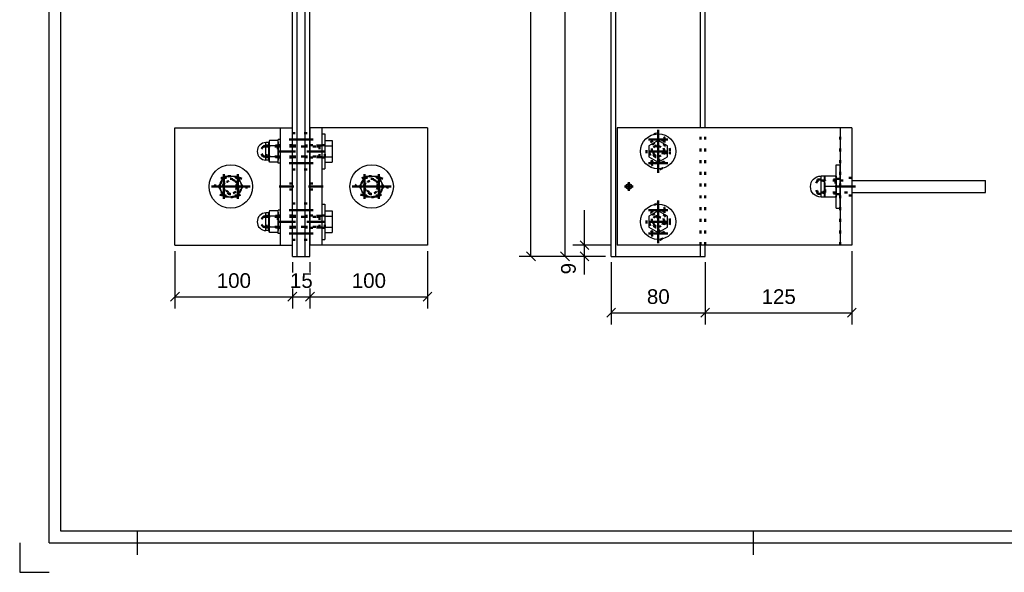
# Model space of a CAD drawing. Header units: millimetres. Extents: x -8 to 412, y -361 to -64.
# Tile 1 of 5: x -8 to 160, y -361 to -266. Entities that reach past the tile are written whole.
import ezdxf

# ---------------------------------------------------------------- set-up
doc = ezdxf.new("R2010")
doc.units = ezdxf.units.MM
doc.linetypes.add('DOT', pattern=[2, 0.5, -1.5])
doc.linetypes.add('STRICHPUNKT2', pattern=[18.5, 10, -4, 0.5, -4])
doc.layers.get('0').update_dxf_attribs({"linetype": 'CONTINUOUS'})
for name, color, linetype in [('DIM49', 4, 'CONTINUOUS'), ('LE_GREEN', 3, 'CONTINUOUS'), ('TXT_DIM49', 2, 'CONTINUOUS')]:
    doc.layers.add(name, color=color, linetype=linetype)
doc.layers.add('LE_ALL', color=7, linetype='CONTINUOUS', lineweight=50)
doc.styles.add('ARIAL', font='arial.ttf')

# ---------------------------------------------------------------- blocks, each defined once
blk = doc.blocks.new('DINA3_00002', base_point=(405.05, -353.59))
for p, q in [((-0.95, -353.59), (-0.95, -70.59)), ((405.05, -353.59), (-0.95, -353.59)), ((12.05, -353.59), (12.05, -357.59)), ((117.05, -357.59), (117.05, -353.59)), ((-2.95, -355.59), (407.05, -355.59))]:
    blk.add_line(p, q)
for points in [[(-2.95, -355.59), (-2.95, -68.59), (407.05, -68.59)], [(-7.95, -355.59), (-7.95, -360.59), (-2.95, -360.59)]]:
    blk.add_lwpolyline(points)
blk = doc.blocks.new('_ZBL0008_00001')
blk.add_blockref('DINA3_00002', (405.05, -353.59))
blk = doc.blocks.new('BALUSTER PROFIEL 80X15 R4_00194', base_point=(39.3, -209.15))
for p, q in [((38.5, -207.69), (38.5, -189.15)), ((41.5, -189.15), (38.5, -189.15)), ((41.5, -189.15), (41.5, -207.69)), ((38.5, -306.75), (38.5, -207.69)), ((41.5, -306.75), (41.5, -207.69)), ((39.3, -306.75), (39.3, -209.15)), ((40.7, -306.75), (40.7, -209.15)), ((38.5, -306.75), (39.3, -306.75)), ((39.3, -306.75), (40.7, -306.75)), ((40.7, -306.75), (41.5, -306.75))]:
    blk.add_line(p, q)
blk.add_lwpolyline([(40.7, -209.15), (39.3, -209.15)])
for centre, start_param, end_param in [((39.3, -207.69), 4.712389, 6.283185), ((40.7, -207.69), 0, 1.570796)]:
    blk.add_ellipse(centre, major_axis=(0, -1.45), ratio=0.55, start_param=start_param, end_param=end_param)
at = {"layer": 'LE_ALL', "color": 3, "linetype": 'DOT'}
for p, q in [((39.3, -209.15), (39.3, -189.15)), ((39.4, -189.15), (39.4, -193.15)), ((40.6, -189.15), (40.6, -193.15)), ((40.7, -209.15), (40.7, -189.15)), ((39.4, -193.15), (40.6, -193.15)), ((40.5, -194.17), (39.5, -194.17)), ((40.5, -194.17), (40, -194.46)), ((40.5, -193.15), (40.5, -194.17)), ((41.5, -224.75), (38.5, -224.75)), ((41.5, -229.55), (38.5, -229.55)), ((38.5, -285.75), (41.5, -285.75)), ((38.5, -286.85), (41.5, -286.85)), ((38.5, -290.85), (41.5, -290.85)), ((38.5, -291.95), (41.5, -291.95)), ((38.5, -297.75), (41.5, -297.75)), ((38.5, -298.85), (41.5, -298.85)), ((38.5, -302.85), (41.5, -302.85)), ((38.5, -303.95), (41.5, -303.95))]:
    blk.add_line(p, q, dxfattribs=at)
for points in [[(39.5, -193.15), (39.5, -194.17), (40, -194.46)], [(39.84, -226.57), (40, -226.55), (40.2, -226.58), (40.37, -226.68), (40.51, -226.83), (40.59, -227.02), (40.6, -227.15), (40.57, -227.34), (40.47, -227.52), (40.32, -227.66), (40.13, -227.73), (40, -227.75), (39.8, -227.71), (39.63, -227.62), (39.49, -227.46), (39.42, -227.3)]]:
    blk.add_lwpolyline(points, dxfattribs=at)
blk = doc.blocks.new('_00196', base_point=(42.1, -227.15))
at = {"layer": 'LE_ALL', "color": 1, "linetype": 'STRICHPUNKT2'}
for p, q in [((40, -188.85), (40, -194.81)), ((40, -188.85), (40, -194.81)), ((40, -227.15), (40, -226.25)), ((42.1, -227.15), (37.9, -227.15)), ((40, -227.15), (39.1, -227.15)), ((40, -227.15), (40, -228.05)), ((40, -227.15), (40.9, -227.15)), ((42.05, -286.85), (37.95, -286.85)), ((42.05, -290.85), (37.95, -290.85)), ((42.05, -298.85), (37.95, -298.85)), ((42.05, -302.85), (37.95, -302.85))]:
    blk.add_line(p, q, dxfattribs=at)
blk = doc.blocks.new('_00195')
blk.add_blockref('_00196', (42.1, -227.15))
blk = doc.blocks.new('BALUSTER PROFIEL 80X15 R4_00193')
for name, p in [('_00195', (0, 0)), ('BALUSTER PROFIEL 80X15 R4_00194', (39.3, -209.15))]:
    blk.add_blockref(name, p)
blk = doc.blocks.new('_D4', base_point=(25.62, -312.12))
at = {"layer": 'DIM49', "color": 1}
for p, q in [((18.5, -305.85), (18.5, -315.62)), ((38.5, -307.75), (38.5, -309.52)), ((19.25, -312.87), (17.75, -314.37)), ((18.5, -313.62), (38.5, -313.62)), ((37.75, -314.37), (39.25, -312.87)), ((38.5, -312.22), (38.5, -315.62))]:
    blk.add_line(p, q, dxfattribs=at)
at = {"layer": 'TXT_DIM49', "style": 'ARIAL'}
blk.add_text('100', height=2.5, dxfattribs=at).set_placement((25.62, -312.12))
blk = doc.blocks.new('_D5', base_point=(38.08, -312.12))
at = {"layer": 'DIM49', "color": 1}
for p, q in [((38.5, -307.75), (38.5, -309.52)), ((41.5, -307.75), (41.5, -309.52)), ((39.25, -312.87), (37.75, -314.37)), ((38.5, -312.22), (38.5, -315.62)), ((38.5, -313.62), (41.5, -313.62)), ((40.75, -314.37), (42.25, -312.87)), ((41.5, -312.22), (41.5, -315.62))]:
    blk.add_line(p, q, dxfattribs=at)
at = {"layer": 'TXT_DIM49', "style": 'ARIAL'}
blk.add_text('15', height=2.5, dxfattribs=at).set_placement((38.08, -312.12))
blk = doc.blocks.new('_D6', base_point=(48.62, -312.12))
at = {"layer": 'DIM49', "color": 1}
for p, q in [((61.5, -305.85), (61.5, -315.62)), ((41.5, -307.75), (41.5, -309.52)), ((42.25, -312.87), (40.75, -314.37)), ((41.5, -312.22), (41.5, -315.62)), ((41.5, -313.62), (61.5, -313.62)), ((60.75, -314.37), (62.25, -312.87))]:
    blk.add_line(p, q, dxfattribs=at)
at = {"layer": 'TXT_DIM49', "style": 'ARIAL'}
blk.add_text('100', height=2.5, dxfattribs=at).set_placement((48.62, -312.12))
blk = doc.blocks.new('Hoeklijn 200x100x10_00202', base_point=(38.5, -294.35))
for p, q in [((36.5, -284.85), (38.5, -284.85)), ((36.5, -304.85), (36.5, -284.85)), ((38.5, -304.85), (38.5, -284.85)), ((18.5, -304.85), (36.5, -304.85)), ((36.5, -304.85), (38.5, -304.85))]:
    blk.add_line(p, q)
blk.add_lwpolyline([(18.5, -304.85), (18.5, -284.85), (36.5, -284.85)])
at = {"layer": 'LE_ALL', "color": 3, "linetype": 'DOT'}
for p, q in [((38.5, -287.8), (36.5, -287.8)), ((38.5, -289.9), (36.5, -289.9)), ((26.8, -293.35), (29.2, -293.35)), ((38.5, -294.35), (36.5, -294.35)), ((29.2, -296.35), (26.8, -296.35)), ((38.5, -295.35), (36.5, -295.35)), ((38.5, -299.8), (36.5, -299.8)), ((38.5, -301.9), (36.5, -301.9))]:
    blk.add_line(p, q, dxfattribs=at)
for centre, start, end in [((26.8, -294.85), 90, -90), ((29.2, -294.85), -90, 90)]:
    blk.add_arc(centre, 1.5, start, end, dxfattribs=at)
for name, p in [('_D4', (25.62, -312.12)), ('_D6', (48.62, -312.12)), ('_D5', (38.08, -312.12))]:
    blk.add_blockref(name, p)
blk = doc.blocks.new('_00204', base_point=(31.3, -294.85))
at = {"layer": 'LE_ALL', "color": 1, "linetype": 'STRICHPUNKT2'}
for p, q in [((39.02, -288.85), (35.97, -288.85)), ((26.8, -296.95), (26.8, -292.75)), ((26.8, -296.95), (26.8, -292.75)), ((29.2, -296.95), (29.2, -292.75)), ((29.2, -296.95), (29.2, -292.75)), ((31.3, -294.85), (24.7, -294.85)), ((31.3, -294.85), (24.7, -294.85)), ((38.75, -294.85), (36.25, -294.85)), ((39.02, -300.85), (35.97, -300.85))]:
    blk.add_line(p, q, dxfattribs=at)
blk = doc.blocks.new('_00203')
blk.add_blockref('_00204', (31.3, -294.85))
blk = doc.blocks.new('Hoeklijn 200x100x10_00201')
for name, p in [('Hoeklijn 200x100x10_00202', (38.5, -294.35)), ('_00203', (0, 0))]:
    blk.add_blockref(name, p)
blk = doc.blocks.new('Hoeklijn 200x100x10_00206', base_point=(41.5, -295.35))
for p, q in [((41.5, -284.85), (41.5, -304.85)), ((43.5, -284.85), (41.5, -284.85)), ((43.5, -284.85), (43.5, -304.85)), ((61.5, -284.85), (43.5, -284.85)), ((43.5, -304.85), (41.5, -304.85))]:
    blk.add_line(p, q)
blk.add_lwpolyline([(61.5, -284.85), (61.5, -304.85), (43.5, -304.85)])
at = {"layer": 'LE_ALL', "color": 3, "linetype": 'DOT'}
for p, q in [((41.5, -287.8), (43.5, -287.8)), ((41.5, -289.9), (43.5, -289.9)), ((50.8, -293.35), (53.2, -293.35)), ((41.5, -294.35), (43.5, -294.35)), ((41.5, -295.35), (43.5, -295.35)), ((53.2, -296.35), (50.8, -296.35)), ((41.5, -299.8), (43.5, -299.8)), ((41.5, -301.9), (43.5, -301.9))]:
    blk.add_line(p, q, dxfattribs=at)
for centre, start, end in [((50.8, -294.85), 90, -90), ((53.2, -294.85), -90, 90)]:
    blk.add_arc(centre, 1.5, start, end, dxfattribs=at)
blk = doc.blocks.new('_00208', base_point=(48.7, -294.85))
at = {"layer": 'LE_ALL', "color": 1, "linetype": 'STRICHPUNKT2'}
for p, q in [((40.97, -288.85), (44.02, -288.85)), ((50.8, -292.75), (50.8, -296.95)), ((50.8, -292.75), (50.8, -296.95)), ((53.2, -292.75), (53.2, -296.95)), ((53.2, -292.75), (53.2, -296.95)), ((41.25, -294.85), (43.75, -294.85)), ((48.7, -294.85), (55.3, -294.85)), ((48.7, -294.85), (55.3, -294.85)), ((40.97, -300.85), (44.02, -300.85))]:
    blk.add_line(p, q, dxfattribs=at)
blk = doc.blocks.new('_00207')
blk.add_blockref('_00208', (48.7, -294.85))
blk = doc.blocks.new('Hoeklijn 200x100x10_00205')
for name, p in [('Hoeklijn 200x100x10_00206', (41.5, -295.35)), ('_00207', (0, 0))]:
    blk.add_blockref(name, p)
blk = doc.blocks.new('Carrosseriering (ISO 7093)-M10_00218', base_point=(44, -287.8))
for p, q in [((43.5, -285.85), (44, -285.85)), ((43.5, -291.85), (44, -291.85))]:
    blk.add_line(p, q)
at = {"layer": 'LE_ALL', "color": 3, "linetype": 'DOT'}
for p, q in [((44, -287.8), (43.5, -287.8)), ((44, -289.9), (43.5, -289.9))]:
    blk.add_line(p, q, dxfattribs=at)
at = {"layer": 'LE_GREEN'}
for p, q in [((43.5, -285.85), (43.5, -291.85)), ((44, -285.85), (44, -291.85))]:
    blk.add_line(p, q, dxfattribs=at)
blk = doc.blocks.new('Carrosseriering (ISO 7093)-M10_00217')
blk.add_blockref('Carrosseriering (ISO 7093)-M10_00218', (44, -287.8))
blk = doc.blocks.new('Sluitring (DIN 125)-M10_00220', base_point=(36.1, -289.9))
for p, q in [((36.5, -286.85), (36.1, -286.85)), ((36.5, -290.85), (36.1, -290.85))]:
    blk.add_line(p, q)
at = {"layer": 'LE_ALL', "color": 3, "linetype": 'DOT'}
for p, q in [((36.1, -287.8), (36.5, -287.8)), ((36.1, -289.9), (36.5, -289.9))]:
    blk.add_line(p, q, dxfattribs=at)
at = {"layer": 'LE_GREEN'}
for p, q in [((36.1, -290.85), (36.1, -286.85)), ((36.5, -290.85), (36.5, -286.85))]:
    blk.add_line(p, q, dxfattribs=at)
blk = doc.blocks.new('Sluitring (DIN 125)-M10_00219')
blk.add_blockref('Sluitring (DIN 125)-M10_00220', (36.1, -289.9))
blk = doc.blocks.new('Hoge dopmoer (DIN 1587)-M10_00222', base_point=(34.1, -289.85))
for p, q in [((34.5, -287.35), (34, -287.35)), ((34.59, -287), (34.5, -287.35)), ((34.5, -290.35), (34.5, -287.35)), ((36.01, -287), (34.59, -287)), ((36.01, -290.69), (34.59, -290.69)), ((36.01, -290.69), (36.1, -290.35))]:
    blk.add_line(p, q)
for points in [[(34.59, -290.69), (34.5, -290.35), (34, -290.35), (34, -287.35)], [(34.59, -287), (34.54, -287.24), (34.53, -287.46), (34.54, -287.68), (34.59, -287.92)], [(34.59, -287.92), (34.54, -288.4), (34.53, -288.85), (34.54, -289.29), (34.59, -289.77)], [(36.01, -289.77), (36.06, -289.29), (36.07, -288.85), (36.06, -288.4), (36.01, -287.92), (34.59, -287.92)], [(36.01, -287.92), (36.06, -287.68), (36.07, -287.46), (36.06, -287.24), (36.01, -287)], [(36.01, -287), (36.1, -287.35), (36.1, -290.35)], [(34.59, -289.77), (34.54, -290.01), (34.53, -290.23), (34.54, -290.45), (34.59, -290.69)], [(36.01, -290.69), (36.06, -290.45), (36.07, -290.23), (36.06, -290.01), (36.01, -289.77), (34.59, -289.77)]]:
    blk.add_lwpolyline(points)
blk.add_arc((34, -288.85), 1.5, 90, -90)
at = {"layer": 'LE_ALL', "color": 3, "linetype": 'DOT'}
for p, q in [((34.1, -289.85), (34.1, -287.85)), ((36.1, -287.85), (34.1, -287.85)), ((33.5, -289.7), (32.9, -288.85)), ((34.1, -289.85), (33.5, -289.7)), ((36.1, -289.85), (34.1, -289.85))]:
    blk.add_line(p, q, dxfattribs=at)
blk.add_lwpolyline([(34.1, -287.85), (33.5, -288), (32.9, -288.85)], dxfattribs=at)
blk = doc.blocks.new('GEWINDE_00224', base_point=(36.1, -287.85))
at = {"layer": 'LE_ALL', "color": 3, "linetype": 'DOT'}
for p, q in [((34.1, -287.85), (33.5, -288)), ((36.01, -288), (33.5, -288)), ((34.1, -289.85), (34.1, -287.85)), ((36.1, -287.85), (34.1, -287.85)), ((36.1, -287.85), (36.01, -288)), ((36.01, -288), (36.01, -289.7))]:
    blk.add_line(p, q, dxfattribs=at)
for points in [[(36.1, -289.85), (36.01, -289.7), (33.5, -289.7)], [(36.1, -289.85), (34.1, -289.85), (33.5, -289.7)]]:
    blk.add_lwpolyline(points, dxfattribs=at)
blk = doc.blocks.new('GEWINDE_00223')
blk.add_blockref('GEWINDE_00224', (36.1, -287.85))
blk = doc.blocks.new('Hoge dopmoer (DIN 1587)-M10_00221')
for name, p in [('Hoge dopmoer (DIN 1587)-M10_00222', (34.1, -289.85)), ('GEWINDE_00223', (0, 0))]:
    blk.add_blockref(name, p)
blk = doc.blocks.new('Zeskant tapbout-M10x50 (DIN 933)_00226', base_point=(43.1, -288))
for p, q in [((44, -287), (45.28, -287)), ((44, -287.92), (45.28, -287.92)), ((45.28, -287), (45.28, -287.92)), ((44, -289.77), (44, -290.69)), ((44, -290.69), (45.28, -290.69))]:
    blk.add_line(p, q)
for points in [[(44, -287), (44, -287.92), (44, -289.77), (45.28, -289.77)], [(45.28, -287.92), (45.28, -289.77), (45.28, -290.69)]]:
    blk.add_lwpolyline(points)
at = {"layer": 'LE_ALL', "color": 3, "linetype": 'DOT'}
for p, q in [((34, -288), (43.1, -288)), ((43.1, -288), (43.1, -289.7)), ((44, -289.85), (44, -287.85)), ((34, -289.7), (43.1, -289.7)), ((43.1, -289.85), (44, -289.85))]:
    blk.add_line(p, q, dxfattribs=at)
blk.add_lwpolyline([(43.1, -289.85), (43.1, -287.85), (44, -287.85)], dxfattribs=at)
blk = doc.blocks.new('GEWINDE_00228', base_point=(36.5, -288))
at = {"layer": 'LE_ALL', "color": 3, "linetype": 'DOT'}
for p, q in [((36.5, -287.85), (34, -287.85)), ((36.5, -288), (34, -288)), ((43.1, -287.85), (43.1, -289.85)), ((36.5, -289.7), (34, -289.7)), ((36.5, -289.85), (34, -289.85))]:
    blk.add_line(p, q, dxfattribs=at)
for points in [[(43.1, -287.85), (38.5, -287.85), (36.5, -287.85)], [(43.1, -288), (38.5, -288), (36.5, -288)], [(43.1, -289.7), (38.5, -289.7), (36.5, -289.7)], [(43.1, -289.85), (38.5, -289.85), (36.5, -289.85)]]:
    blk.add_lwpolyline(points, dxfattribs=at)
blk = doc.blocks.new('GEWINDE_00227')
blk.add_blockref('GEWINDE_00228', (36.5, -288))
blk = doc.blocks.new('Zeskant tapbout-M10x50 (DIN 933)_00225')
for name, p in [('Zeskant tapbout-M10x50 (DIN 933)_00226', (43.1, -288)), ('GEWINDE_00227', (0, 0))]:
    blk.add_blockref(name, p)
blk = doc.blocks.new('Montage hoeklijn aan baluster_00216')
for name in ['Carrosseriering (ISO 7093)-M10_00217', 'Hoge dopmoer (DIN 1587)-M10_00221', 'Zeskant tapbout-M10x50 (DIN 933)_00225', 'Sluitring (DIN 125)-M10_00219']:
    blk.add_blockref(name, (0, 0))
blk = doc.blocks.new('Carrosseriering (ISO 7093)-M10_00231', base_point=(44, -299.8))
for p, q in [((43.5, -297.85), (44, -297.85)), ((43.5, -303.85), (44, -303.85))]:
    blk.add_line(p, q)
at = {"layer": 'LE_ALL', "color": 3, "linetype": 'DOT'}
for p, q in [((44, -299.8), (43.5, -299.8)), ((44, -301.9), (43.5, -301.9))]:
    blk.add_line(p, q, dxfattribs=at)
at = {"layer": 'LE_GREEN'}
for p, q in [((43.5, -297.85), (43.5, -303.85)), ((44, -297.85), (44, -303.85))]:
    blk.add_line(p, q, dxfattribs=at)
blk = doc.blocks.new('Carrosseriering (ISO 7093)-M10_00230')
blk.add_blockref('Carrosseriering (ISO 7093)-M10_00231', (44, -299.8))
blk = doc.blocks.new('Sluitring (DIN 125)-M10_00233', base_point=(36.1, -301.9))
for p, q in [((36.5, -298.85), (36.1, -298.85)), ((36.5, -302.85), (36.1, -302.85))]:
    blk.add_line(p, q)
at = {"layer": 'LE_ALL', "color": 3, "linetype": 'DOT'}
for p, q in [((36.1, -299.8), (36.5, -299.8)), ((36.1, -301.9), (36.5, -301.9))]:
    blk.add_line(p, q, dxfattribs=at)
at = {"layer": 'LE_GREEN'}
for p, q in [((36.1, -302.85), (36.1, -298.85)), ((36.5, -302.85), (36.5, -298.85))]:
    blk.add_line(p, q, dxfattribs=at)
blk = doc.blocks.new('Sluitring (DIN 125)-M10_00232')
blk.add_blockref('Sluitring (DIN 125)-M10_00233', (36.1, -301.9))
blk = doc.blocks.new('Hoge dopmoer (DIN 1587)-M10_00235', base_point=(34.1, -301.85))
for p, q in [((34.5, -299.35), (34, -299.35)), ((34.59, -299), (34.5, -299.35)), ((34.5, -302.35), (34.5, -299.35)), ((36.01, -299), (34.59, -299)), ((36.01, -302.69), (34.59, -302.69)), ((36.01, -302.69), (36.1, -302.35))]:
    blk.add_line(p, q)
for points in [[(34.59, -302.69), (34.5, -302.35), (34, -302.35), (34, -299.35)], [(34.59, -299), (34.54, -299.24), (34.53, -299.46), (34.54, -299.68), (34.59, -299.92)], [(34.59, -299.92), (34.54, -300.4), (34.53, -300.85), (34.54, -301.29), (34.59, -301.77)], [(36.01, -301.77), (36.06, -301.29), (36.07, -300.85), (36.06, -300.4), (36.01, -299.92), (34.59, -299.92)], [(36.01, -299.92), (36.06, -299.68), (36.07, -299.46), (36.06, -299.24), (36.01, -299)], [(36.01, -299), (36.1, -299.35), (36.1, -302.35)], [(34.59, -301.77), (34.54, -302.01), (34.53, -302.23), (34.54, -302.45), (34.59, -302.69)], [(36.01, -302.69), (36.06, -302.45), (36.07, -302.23), (36.06, -302.01), (36.01, -301.77), (34.59, -301.77)]]:
    blk.add_lwpolyline(points)
blk.add_arc((34, -300.85), 1.5, 90, -90)
at = {"layer": 'LE_ALL', "color": 3, "linetype": 'DOT'}
for p, q in [((34.1, -301.85), (34.1, -299.85)), ((36.1, -299.85), (34.1, -299.85)), ((33.5, -301.7), (32.9, -300.85)), ((34.1, -301.85), (33.5, -301.7)), ((36.1, -301.85), (34.1, -301.85))]:
    blk.add_line(p, q, dxfattribs=at)
blk.add_lwpolyline([(34.1, -299.85), (33.5, -300), (32.9, -300.85)], dxfattribs=at)
blk = doc.blocks.new('GEWINDE_00237', base_point=(36.1, -299.85))
at = {"layer": 'LE_ALL', "color": 3, "linetype": 'DOT'}
for p, q in [((34.1, -299.85), (33.5, -300)), ((36.01, -300), (33.5, -300)), ((34.1, -301.85), (34.1, -299.85)), ((36.1, -299.85), (34.1, -299.85)), ((36.1, -299.85), (36.01, -300)), ((36.01, -300), (36.01, -301.7))]:
    blk.add_line(p, q, dxfattribs=at)
for points in [[(36.1, -301.85), (36.01, -301.7), (33.5, -301.7)], [(36.1, -301.85), (34.1, -301.85), (33.5, -301.7)]]:
    blk.add_lwpolyline(points, dxfattribs=at)
blk = doc.blocks.new('GEWINDE_00236')
blk.add_blockref('GEWINDE_00237', (36.1, -299.85))
blk = doc.blocks.new('Hoge dopmoer (DIN 1587)-M10_00234')
for name, p in [('Hoge dopmoer (DIN 1587)-M10_00235', (34.1, -301.85)), ('GEWINDE_00236', (0, 0))]:
    blk.add_blockref(name, p)
blk = doc.blocks.new('Zeskant tapbout-M10x50 (DIN 933)_00239', base_point=(43.1, -300))
for p, q in [((44, -299), (45.28, -299)), ((44, -299.92), (45.28, -299.92)), ((45.28, -299), (45.28, -299.92)), ((44, -301.77), (44, -302.69)), ((44, -302.69), (45.28, -302.69))]:
    blk.add_line(p, q)
for points in [[(44, -299), (44, -299.92), (44, -301.77), (45.28, -301.77)], [(45.28, -299.92), (45.28, -301.77), (45.28, -302.69)]]:
    blk.add_lwpolyline(points)
at = {"layer": 'LE_ALL', "color": 3, "linetype": 'DOT'}
for p, q in [((34, -300), (43.1, -300)), ((43.1, -300), (43.1, -301.7)), ((44, -301.85), (44, -299.85)), ((34, -301.7), (43.1, -301.7)), ((43.1, -301.85), (44, -301.85))]:
    blk.add_line(p, q, dxfattribs=at)
blk.add_lwpolyline([(43.1, -301.85), (43.1, -299.85), (44, -299.85)], dxfattribs=at)
blk = doc.blocks.new('GEWINDE_00241', base_point=(36.5, -300))
at = {"layer": 'LE_ALL', "color": 3, "linetype": 'DOT'}
for p, q in [((36.5, -299.85), (34, -299.85)), ((36.5, -300), (34, -300)), ((43.1, -299.85), (43.1, -301.85)), ((36.5, -301.7), (34, -301.7)), ((36.5, -301.85), (34, -301.85))]:
    blk.add_line(p, q, dxfattribs=at)
for points in [[(43.1, -299.85), (38.5, -299.85), (36.5, -299.85)], [(43.1, -300), (38.5, -300), (36.5, -300)], [(43.1, -301.7), (38.5, -301.7), (36.5, -301.7)], [(43.1, -301.85), (38.5, -301.85), (36.5, -301.85)]]:
    blk.add_lwpolyline(points, dxfattribs=at)
blk = doc.blocks.new('GEWINDE_00240')
blk.add_blockref('GEWINDE_00241', (36.5, -300))
blk = doc.blocks.new('Zeskant tapbout-M10x50 (DIN 933)_00238')
for name, p in [('Zeskant tapbout-M10x50 (DIN 933)_00239', (43.1, -300)), ('GEWINDE_00240', (0, 0))]:
    blk.add_blockref(name, p)
blk = doc.blocks.new('Montage hoeklijn aan baluster_00229')
for name in ['Carrosseriering (ISO 7093)-M10_00230', 'Hoge dopmoer (DIN 1587)-M10_00234', 'Zeskant tapbout-M10x50 (DIN 933)_00238', 'Sluitring (DIN 125)-M10_00232']:
    blk.add_blockref(name, (0, 0))
blk = doc.blocks.new('Carrosseriering M12 (ISO 7093 _ DIN 9021)_00244', base_point=(50.7, -294.85))
blk.add_circle((52, -294.85), 3.7)
at = {"layer": 'LE_ALL', "color": 3, "linetype": 'DOT'}
blk.add_circle((52, -294.85), 1.3, dxfattribs=at)
blk = doc.blocks.new('Carrosseriering M12 (ISO 7093 _ DIN 9021)_00243')
blk.add_blockref('Carrosseriering M12 (ISO 7093 _ DIN 9021)_00244', (50.7, -294.85))
blk = doc.blocks.new('Hoge dopmoer (DIN 1587)-M12_00246', base_point=(50.44, -295.75))
for points in [[(50.44, -293.95), (50.96, -293.05), (52, -293.05)], [(52, -293.05), (53.04, -293.05), (53.56, -293.95)], [(50.44, -295.75), (49.92, -294.85), (50.44, -293.95)], [(53.56, -293.95), (54.08, -294.85), (53.56, -295.75)], [(52, -296.65), (50.96, -296.65), (50.44, -295.75)], [(53.56, -295.75), (53.04, -296.65), (52, -296.65)]]:
    blk.add_lwpolyline(points)
blk.add_circle((52, -294.85), 1.8)
at = {"layer": 'LE_ALL', "color": 3, "linetype": 'DOT'}
blk.add_lwpolyline([(50.44, -295.75, -0.267949), (50.44, -293.95, -0.267949), (52, -293.05, -0.267949), (53.56, -293.95, -0.267949), (53.56, -295.75, -0.267949), (52, -296.65, -0.267949)], format="xyb", close=True, dxfattribs=at)
for radius in [1.21, 1.02]:
    blk.add_circle((52, -294.85), radius, dxfattribs=at)
blk.add_arc((52, -294.85), 1.2, -164.9299, 105.0701, dxfattribs=at)
blk = doc.blocks.new('GEWINDE_00248', base_point=(51.69, -293.69))
at = {"layer": 'LE_ALL', "color": 3, "linetype": 'DOT'}
blk.add_arc((52, -294.85), 1.2, -164.9299, 105.0701, dxfattribs=at)
blk = doc.blocks.new('GEWINDE_00247')
blk.add_blockref('GEWINDE_00248', (51.69, -293.69))
blk = doc.blocks.new('Hoge dopmoer (DIN 1587)-M12_00245')
for name, p in [('Hoge dopmoer (DIN 1587)-M12_00246', (50.44, -295.75)), ('GEWINDE_00247', (0, 0))]:
    blk.add_blockref(name, p)
blk = doc.blocks.new('Montage baluster_00242')
for name in ['Carrosseriering M12 (ISO 7093 _ DIN 9021)_00243', 'Hoge dopmoer (DIN 1587)-M12_00245']:
    blk.add_blockref(name, (0, 0))
blk = doc.blocks.new('Carrosseriering M12 (ISO 7093 _ DIN 9021)_00251', base_point=(26.7, -294.85))
blk.add_circle((28, -294.85), 3.7)
at = {"layer": 'LE_ALL', "color": 3, "linetype": 'DOT'}
blk.add_circle((28, -294.85), 1.3, dxfattribs=at)
blk = doc.blocks.new('Carrosseriering M12 (ISO 7093 _ DIN 9021)_00250')
blk.add_blockref('Carrosseriering M12 (ISO 7093 _ DIN 9021)_00251', (26.7, -294.85))
blk = doc.blocks.new('Hoge dopmoer (DIN 1587)-M12_00253', base_point=(26.44, -295.75))
for points in [[(26.44, -293.95), (26.96, -293.05), (28, -293.05)], [(28, -293.05), (29.04, -293.05), (29.56, -293.95)], [(26.44, -295.75), (25.92, -294.85), (26.44, -293.95)], [(29.56, -293.95), (30.08, -294.85), (29.56, -295.75)], [(28, -296.65), (26.96, -296.65), (26.44, -295.75)], [(29.56, -295.75), (29.04, -296.65), (28, -296.65)]]:
    blk.add_lwpolyline(points)
blk.add_circle((28, -294.85), 1.8)
at = {"layer": 'LE_ALL', "color": 3, "linetype": 'DOT'}
blk.add_lwpolyline([(26.44, -295.75, -0.267949), (26.44, -293.95, -0.267949), (28, -293.05, -0.267949), (29.56, -293.95, -0.267949), (29.56, -295.75, -0.267949), (28, -296.65, -0.267949)], format="xyb", close=True, dxfattribs=at)
for radius in [1.21, 1.02]:
    blk.add_circle((28, -294.85), radius, dxfattribs=at)
blk.add_arc((28, -294.85), 1.2, -164.9299, 105.0701, dxfattribs=at)
blk = doc.blocks.new('GEWINDE_00255', base_point=(27.69, -293.69))
at = {"layer": 'LE_ALL', "color": 3, "linetype": 'DOT'}
blk.add_arc((28, -294.85), 1.2, -164.9299, 105.0701, dxfattribs=at)
blk = doc.blocks.new('GEWINDE_00254')
blk.add_blockref('GEWINDE_00255', (27.69, -293.69))
blk = doc.blocks.new('Hoge dopmoer (DIN 1587)-M12_00252')
for name, p in [('Hoge dopmoer (DIN 1587)-M12_00253', (26.44, -295.75)), ('GEWINDE_00254', (0, 0))]:
    blk.add_blockref(name, p)
blk = doc.blocks.new('Montage baluster_00249')
for name in ['Carrosseriering M12 (ISO 7093 _ DIN 9021)_00250', 'Hoge dopmoer (DIN 1587)-M12_00252']:
    blk.add_blockref(name, (0, 0))
blk = doc.blocks.new('Montage_00215')
for name in ['Montage hoeklijn aan baluster_00216', 'Montage baluster_00249', 'Montage baluster_00242', 'Montage hoeklijn aan baluster_00229']:
    blk.add_blockref(name, (0, 0))
blk = doc.blocks.new('Tussen baluster_00192')
for name in ['Montage_00215', 'BALUSTER PROFIEL 80X15 R4_00193', 'Hoeklijn 200x100x10_00201', 'Hoeklijn 200x100x10_00205']:
    blk.add_blockref(name, (0, 0))
blk = doc.blocks.new('_A3D0028_00191')
blk.add_blockref('Tussen baluster_00192', (0, 0))
blk = doc.blocks.new('_ANS0028_00190')
blk.add_blockref('_A3D0028_00191', (0, 0))
blk = doc.blocks.new('_D8', base_point=(77.64, -250.33))
at = {"layer": 'DIM49', "color": 1}
for p, q in [((79.89, -188.9), (78.39, -187.4)), ((102.81, -188.15), (77.14, -188.15)), ((79.14, -306.75), (79.14, -188.15)), ((91.81, -306.75), (77.14, -306.75)), ((78.39, -306), (79.89, -307.5))]:
    blk.add_line(p, q, dxfattribs=at)
at = {"layer": 'TXT_DIM49', "style": 'ARIAL'}
blk.add_text('593', height=2.5, rotation=90.0002, dxfattribs=at).set_placement((77.64, -250.33))
blk = doc.blocks.new('_D9', base_point=(83.44, -250.83))
at = {"layer": 'DIM49', "color": 1}
for p, q in [((102.81, -189.15), (82.94, -189.15)), ((85.69, -189.9), (84.19, -188.4)), ((84.94, -306.75), (84.94, -189.15)), ((91.81, -306.75), (82.94, -306.75)), ((84.19, -306), (85.69, -307.5))]:
    blk.add_line(p, q, dxfattribs=at)
at = {"layer": 'TXT_DIM49', "style": 'ARIAL'}
blk.add_text('588', height=2.5, rotation=90.0002, dxfattribs=at).set_placement((83.44, -250.83))
blk = doc.blocks.new('_D10', base_point=(98.89, -314.85))
at = {"layer": 'DIM49', "color": 1}
for p, q in [((92.81, -307.75), (92.81, -318.35)), ((108.81, -307.75), (108.81, -318.35)), ((93.56, -315.6), (92.06, -317.1)), ((92.81, -316.35), (108.81, -316.35)), ((108.06, -317.1), (109.56, -315.6))]:
    blk.add_line(p, q, dxfattribs=at)
at = {"layer": 'TXT_DIM49', "style": 'ARIAL'}
blk.add_text('80', height=2.5, dxfattribs=at).set_placement((98.89, -314.85))
blk = doc.blocks.new('_D11', base_point=(118.43, -314.85))
at = {"layer": 'DIM49', "color": 1}
for p, q in [((133.81, -305.85), (133.81, -318.35)), ((108.81, -307.75), (108.81, -318.35)), ((109.56, -315.6), (108.06, -317.1)), ((108.81, -316.35), (133.81, -316.35)), ((133.06, -317.1), (134.56, -315.6))]:
    blk.add_line(p, q, dxfattribs=at)
at = {"layer": 'TXT_DIM49', "style": 'ARIAL'}
blk.add_text('125', height=2.5, dxfattribs=at).set_placement((118.43, -314.85))
blk = doc.blocks.new('_D12', base_point=(86.77, -309.81))
at = {"layer": 'DIM49', "color": 1}
for p, q in [((88.27, -309.81), (88.27, -298.85)), ((92.81, -304.85), (86.27, -304.85)), ((87.52, -304.1), (89.02, -305.6)), ((91.81, -306.75), (86.27, -306.75)), ((89.02, -307.5), (87.52, -306))]:
    blk.add_line(p, q, dxfattribs=at)
at = {"layer": 'TXT_DIM49', "style": 'ARIAL'}
blk.add_text('9', height=2.5, rotation=90.0002, dxfattribs=at).set_placement((86.77, -309.81))
blk = doc.blocks.new('BALUSTER PROFIEL 80X15 R4_00298', base_point=(106.91, -193.15))
for p, q in [((103.81, -189.15), (93.61, -207.69)), ((104.71, -189.15), (103.81, -189.15)), ((108.01, -189.15), (107.91, -189.15)), ((108.01, -284.85), (108.01, -189.15)), ((108.81, -189.15), (108.01, -189.15)), ((108.81, -284.85), (108.81, -189.15)), ((93.61, -207.69), (92.81, -209.15)), ((93.61, -306.75), (93.61, -207.69)), ((92.81, -306.75), (92.81, -209.15)), ((92.81, -306.75), (93.61, -306.75)), ((93.61, -306.75), (108.01, -306.75)), ((108.01, -306.75), (108.81, -306.75))]:
    blk.add_line(p, q)
for points in [[(108.01, -306.75), (108.01, -304.85)], [(108.81, -306.75), (108.81, -304.85)]]:
    blk.add_lwpolyline(points)
blk.add_circle((101.81, -227.15), 2.4)
at = {"layer": 'LE_ALL', "color": 3, "linetype": 'DOT'}
for p, q in [((104.51, -189.15), (104.51, -193.15)), ((105.71, -189.15), (105.71, -193.15)), ((106.91, -189.15), (106.91, -193.15)), ((108.11, -189.15), (108.11, -193.15)), ((104.51, -193.15), (105.71, -193.15)), ((105.61, -194.17), (104.61, -194.17)), ((105.61, -194.17), (105.11, -194.46)), ((105.61, -193.15), (105.61, -194.17)), ((106.91, -193.15), (108.11, -193.15)), ((108.01, -194.17), (107.01, -194.17)), ((108.01, -194.17), (107.51, -194.46)), ((108.81, -226.55), (104.13, -226.55)), ((108.81, -227.75), (104.13, -227.75)), ((108.01, -304.85), (108.01, -284.85)), ((108.81, -304.85), (108.81, -284.85))]:
    blk.add_line(p, q, dxfattribs=at)
for points in [[(104.61, -193.15), (104.61, -194.17), (105.11, -194.46)], [(107.01, -193.15), (107.01, -194.17), (107.51, -194.46)]]:
    blk.add_lwpolyline(points, dxfattribs=at)
for points in [[(101.91, -290.85, -1), (99.71, -290.85), (99.71, -286.85, -1), (101.91, -286.85)], [(101.91, -302.85, -1), (99.71, -302.85), (99.71, -298.85, -1), (101.91, -298.85)]]:
    blk.add_lwpolyline(points, format="xyb", close=True, dxfattribs=at)
for name, p in [('_D8', (77.64, -250.33)), ('_D9', (83.44, -250.83)), ('_D12', (86.77, -309.81)), ('_D11', (118.43, -314.85)), ('_D10', (98.89, -314.85))]:
    blk.add_blockref(name, p)
blk = doc.blocks.new('_00300', base_point=(101.81, -227.15))
at = {"layer": 'LE_ALL', "color": 1, "linetype": 'STRICHPUNKT2'}
for p, q in [((105.11, -188.85), (105.11, -194.81)), ((107.51, -188.85), (107.51, -194.81)), ((101.81, -227.15), (101.81, -224.15)), ((101.81, -227.15), (101.81, -224.15)), ((101.81, -227.15), (98.81, -227.15)), ((101.81, -227.15), (98.81, -227.15)), ((101.81, -227.15), (104.81, -227.15)), ((101.81, -227.15), (101.81, -230.15)), ((101.81, -227.15), (104.81, -227.15)), ((101.81, -227.15), (101.81, -230.15)), ((109.11, -227.15), (103.91, -227.15)), ((100.81, -292.5), (100.81, -285.2)), ((100.81, -292.5), (100.81, -285.2)), ((102.46, -286.85), (99.16, -286.85)), ((102.46, -286.85), (99.16, -286.85)), ((102.46, -290.85), (99.16, -290.85)), ((102.46, -290.85), (99.16, -290.85)), ((100.81, -304.5), (100.81, -297.2)), ((100.81, -304.5), (100.81, -297.2)), ((102.46, -298.85), (99.16, -298.85)), ((102.46, -298.85), (99.16, -298.85)), ((102.46, -302.85), (99.16, -302.85)), ((102.46, -302.85), (99.16, -302.85))]:
    blk.add_line(p, q, dxfattribs=at)
blk = doc.blocks.new('_00299')
blk.add_blockref('_00300', (101.81, -227.15))
blk = doc.blocks.new('BALUSTER PROFIEL 80X15 R4_00297')
for name, p in [('BALUSTER PROFIEL 80X15 R4_00298', (106.91, -193.15)), ('_00299', (0, 0))]:
    blk.add_blockref(name, p)
blk = doc.blocks.new('Hoeklijn 200x100x10_00307', base_point=(131.81, -304.85))
at = {"layer": 'LE_ALL', "color": 3, "linetype": 'DOT'}
blk.add_line((131.81, -304.85), (131.81, -284.85), dxfattribs=at)
blk = doc.blocks.new('_00309', base_point=(131.21, -294.85))
at = {"layer": 'LE_ALL', "color": 1, "linetype": 'STRICHPUNKT2'}
for p, q in [((100.81, -288.85), (100.81, -287.27)), ((100.81, -288.85), (100.81, -287.27)), ((100.81, -288.85), (99.23, -288.85)), ((100.81, -288.85), (99.23, -288.85)), ((100.81, -288.85), (102.38, -288.85)), ((100.81, -288.85), (100.81, -290.42)), ((100.81, -288.85), (102.38, -288.85)), ((100.81, -288.85), (100.81, -290.42)), ((95.81, -294.85), (95.06, -294.85)), ((95.81, -294.85), (95.06, -294.85)), ((95.81, -294.85), (95.81, -294.1)), ((95.81, -294.85), (95.81, -294.1)), ((95.81, -294.85), (95.81, -295.6)), ((95.81, -294.85), (96.56, -294.85)), ((95.81, -294.85), (95.81, -295.6)), ((95.81, -294.85), (96.56, -294.85)), ((131.21, -294.85), (134.41, -294.85)), ((131.21, -294.85), (134.41, -294.85)), ((100.81, -300.85), (100.81, -299.27)), ((100.81, -300.85), (100.81, -299.27)), ((100.81, -300.85), (99.23, -300.85)), ((100.81, -300.85), (99.23, -300.85)), ((100.81, -300.85), (102.38, -300.85)), ((100.81, -300.85), (100.81, -302.42)), ((100.81, -300.85), (102.38, -300.85)), ((100.81, -300.85), (100.81, -302.42))]:
    blk.add_line(p, q, dxfattribs=at)
blk = doc.blocks.new('_00308')
blk.add_blockref('_00309', (131.21, -294.85))
blk = doc.blocks.new('Hoeklijn 200x100x10_00306')
for name, p in [('Hoeklijn 200x100x10_00307', (131.81, -304.85)), ('_00308', (0, 0))]:
    blk.add_blockref(name, p)
blk = doc.blocks.new('Hoeklijn 200x100x10_00311', base_point=(133.81, -293.35))
for p, q in [((93.81, -284.85), (93.81, -304.85)), ((131.81, -284.85), (93.81, -284.85)), ((131.81, -284.85), (131.81, -304.85)), ((133.81, -284.85), (131.81, -284.85)), ((133.81, -284.85), (133.81, -304.85)), ((131.81, -304.85), (93.81, -304.85)), ((133.81, -304.85), (131.81, -304.85))]:
    blk.add_line(p, q)
blk.add_circle((95.81, -294.85), 0.5)
at = {"layer": 'LE_ALL', "color": 3, "linetype": 'DOT'}
for p, q in [((133.81, -293.35), (131.81, -293.35)), ((133.81, -296.35), (131.81, -296.35))]:
    blk.add_line(p, q, dxfattribs=at)
blk = doc.blocks.new('_00313', base_point=(131.21, -294.85))
at = {"layer": 'LE_ALL', "color": 1, "linetype": 'STRICHPUNKT2'}
for p, q in [((100.81, -288.85), (100.81, -287.27)), ((100.81, -288.85), (100.81, -287.27)), ((100.81, -288.85), (99.23, -288.85)), ((100.81, -288.85), (99.23, -288.85)), ((100.81, -288.85), (102.38, -288.85)), ((100.81, -288.85), (100.81, -290.42)), ((100.81, -288.85), (102.38, -288.85)), ((100.81, -288.85), (100.81, -290.42)), ((95.81, -294.85), (95.06, -294.85)), ((95.81, -294.85), (95.06, -294.85)), ((95.81, -294.85), (95.81, -294.1)), ((95.81, -294.85), (95.81, -294.1)), ((95.81, -294.85), (95.81, -295.6)), ((95.81, -294.85), (96.56, -294.85)), ((95.81, -294.85), (95.81, -295.6)), ((95.81, -294.85), (96.56, -294.85)), ((131.21, -294.85), (134.41, -294.85)), ((131.21, -294.85), (134.41, -294.85)), ((100.81, -300.85), (100.81, -299.27)), ((100.81, -300.85), (100.81, -299.27)), ((100.81, -300.85), (99.23, -300.85)), ((100.81, -300.85), (99.23, -300.85)), ((100.81, -300.85), (102.38, -300.85)), ((100.81, -300.85), (100.81, -302.42)), ((100.81, -300.85), (102.38, -300.85)), ((100.81, -300.85), (100.81, -302.42))]:
    blk.add_line(p, q, dxfattribs=at)
blk = doc.blocks.new('_00312')
blk.add_blockref('_00313', (131.21, -294.85))
blk = doc.blocks.new('Hoeklijn 200x100x10_00310')
for name, p in [('Hoeklijn 200x100x10_00311', (133.81, -293.35)), ('_00312', (0, 0))]:
    blk.add_blockref(name, p)
blk = doc.blocks.new('Carrosseriering (ISO 7093)-M10_00323', base_point=(100.81, -287.8))
at = {"layer": 'LE_ALL', "color": 3, "linetype": 'DOT'}
blk.add_circle((100.81, -288.85), 1.05, dxfattribs=at)
at = {"layer": 'LE_GREEN'}
blk.add_circle((100.81, -288.85), 3, dxfattribs=at)
blk = doc.blocks.new('Carrosseriering (ISO 7093)-M10_00322')
blk.add_blockref('Carrosseriering (ISO 7093)-M10_00323', (100.81, -287.8))
blk = doc.blocks.new('Sluitring (DIN 125)-M10_00325', base_point=(102.81, -288.85))
at = {"layer": 'LE_ALL', "color": 3, "linetype": 'DOT'}
blk.add_circle((100.81, -288.85), 2, dxfattribs=at)
blk = doc.blocks.new('Sluitring (DIN 125)-M10_00324')
blk.add_blockref('Sluitring (DIN 125)-M10_00325', (102.81, -288.85))
blk = doc.blocks.new('Hoge dopmoer (DIN 1587)-M10_00327', base_point=(99.31, -288.85))
at = {"layer": 'LE_ALL', "color": 3, "linetype": 'DOT'}
blk.add_circle((100.81, -288.85), 1.5, dxfattribs=at)
blk = doc.blocks.new('Hoge dopmoer (DIN 1587)-M10_00326')
blk.add_blockref('Hoge dopmoer (DIN 1587)-M10_00327', (99.31, -288.85))
blk = doc.blocks.new('Zeskant tapbout-M10x50 (DIN 933)_00329', base_point=(99.96, -288.85))
blk.add_lwpolyline([(99.21, -289.77), (100.81, -290.69), (102.41, -289.77), (102.41, -287.92), (100.81, -287), (99.21, -287.92)], close=True)
at = {"layer": 'LE_ALL', "color": 3, "linetype": 'DOT'}
for radius in [1, 0.85]:
    blk.add_circle((100.81, -288.85), radius, dxfattribs=at)
blk = doc.blocks.new('GEWINDE_00331', base_point=(101.03, -288.03))
at = {"layer": 'LE_ALL', "color": 3, "linetype": 'DOT'}
blk.add_lwpolyline([(101.03, -288.03, 1.140985), (100.81, -289.7, 0.339113), (101.63, -289.07)], format="xyb", dxfattribs=at)
blk = doc.blocks.new('GEWINDE_00330')
blk.add_blockref('GEWINDE_00331', (101.03, -288.03))
blk = doc.blocks.new('Zeskant tapbout-M10x50 (DIN 933)_00328')
for name, p in [('Zeskant tapbout-M10x50 (DIN 933)_00329', (99.96, -288.85)), ('GEWINDE_00330', (0, 0))]:
    blk.add_blockref(name, p)
blk = doc.blocks.new('Montage hoeklijn aan baluster_00321')
for name in ['Carrosseriering (ISO 7093)-M10_00322', 'Sluitring (DIN 125)-M10_00324', 'Zeskant tapbout-M10x50 (DIN 933)_00328', 'Hoge dopmoer (DIN 1587)-M10_00326']:
    blk.add_blockref(name, (0, 0))
blk = doc.blocks.new('Carrosseriering (ISO 7093)-M10_00334', base_point=(100.81, -299.8))
at = {"layer": 'LE_ALL', "color": 3, "linetype": 'DOT'}
blk.add_circle((100.81, -300.85), 1.05, dxfattribs=at)
at = {"layer": 'LE_GREEN'}
blk.add_circle((100.81, -300.85), 3, dxfattribs=at)
blk = doc.blocks.new('Carrosseriering (ISO 7093)-M10_00333')
blk.add_blockref('Carrosseriering (ISO 7093)-M10_00334', (100.81, -299.8))
blk = doc.blocks.new('Sluitring (DIN 125)-M10_00336', base_point=(102.81, -300.85))
at = {"layer": 'LE_ALL', "color": 3, "linetype": 'DOT'}
blk.add_circle((100.81, -300.85), 2, dxfattribs=at)
blk = doc.blocks.new('Sluitring (DIN 125)-M10_00335')
blk.add_blockref('Sluitring (DIN 125)-M10_00336', (102.81, -300.85))
blk = doc.blocks.new('Hoge dopmoer (DIN 1587)-M10_00338', base_point=(99.31, -300.85))
at = {"layer": 'LE_ALL', "color": 3, "linetype": 'DOT'}
blk.add_circle((100.81, -300.85), 1.5, dxfattribs=at)
blk = doc.blocks.new('Hoge dopmoer (DIN 1587)-M10_00337')
blk.add_blockref('Hoge dopmoer (DIN 1587)-M10_00338', (99.31, -300.85))
blk = doc.blocks.new('Zeskant tapbout-M10x50 (DIN 933)_00340', base_point=(99.96, -300.85))
blk.add_lwpolyline([(99.21, -301.77), (100.81, -302.69), (102.41, -301.77), (102.41, -299.92), (100.81, -299), (99.21, -299.92)], close=True)
at = {"layer": 'LE_ALL', "color": 3, "linetype": 'DOT'}
for radius in [1, 0.85]:
    blk.add_circle((100.81, -300.85), radius, dxfattribs=at)
blk = doc.blocks.new('GEWINDE_00342', base_point=(101.03, -300.03))
at = {"layer": 'LE_ALL', "color": 3, "linetype": 'DOT'}
blk.add_lwpolyline([(101.03, -300.03, 1.140985), (100.81, -301.7, 0.339113), (101.63, -301.07)], format="xyb", dxfattribs=at)
blk = doc.blocks.new('GEWINDE_00341')
blk.add_blockref('GEWINDE_00342', (101.03, -300.03))
blk = doc.blocks.new('Zeskant tapbout-M10x50 (DIN 933)_00339')
for name, p in [('Zeskant tapbout-M10x50 (DIN 933)_00340', (99.96, -300.85)), ('GEWINDE_00341', (0, 0))]:
    blk.add_blockref(name, p)
blk = doc.blocks.new('Montage hoeklijn aan baluster_00332')
for name in ['Carrosseriering (ISO 7093)-M10_00333', 'Sluitring (DIN 125)-M10_00335', 'Zeskant tapbout-M10x50 (DIN 933)_00339', 'Hoge dopmoer (DIN 1587)-M10_00337']:
    blk.add_blockref(name, (0, 0))
blk = doc.blocks.new('Carrosseriering M12 (ISO 7093 _ DIN 9021)_00345', base_point=(131.81, -296.15))
for p, q in [((131.15, -291.15), (131.81, -291.15)), ((131.15, -298.55), (131.15, -291.15)), ((131.81, -298.55), (131.81, -291.15)), ((131.15, -298.55), (131.81, -298.55))]:
    blk.add_line(p, q)
at = {"layer": 'LE_ALL', "color": 3, "linetype": 'DOT'}
for p, q in [((131.81, -293.55), (131.15, -293.55)), ((131.81, -296.15), (131.15, -296.15))]:
    blk.add_line(p, q, dxfattribs=at)
blk = doc.blocks.new('Carrosseriering M12 (ISO 7093 _ DIN 9021)_00344')
blk.add_blockref('Carrosseriering M12 (ISO 7093 _ DIN 9021)_00345', (131.81, -296.15))
blk = doc.blocks.new('Hoge dopmoer (DIN 1587)-M12_00347', base_point=(129.05, -296.06))
for p, q in [((128.55, -296.65), (128.55, -293.05)), ((129.15, -293.05), (128.55, -293.05)), ((129.15, -293.95), (129.15, -293.05)), ((129.15, -293.05), (129.22, -293.05)), ((129.15, -295.75), (129.15, -293.95)), ((131.07, -294.85), (129.22, -294.85)), ((131.15, -293.95), (131.15, -295.75)), ((129.15, -296.65), (129.15, -295.75)), ((129.22, -296.65), (129.15, -296.65)), ((131.07, -296.65), (129.22, -296.65)), ((131.15, -296.65), (131.07, -296.65)), ((131.15, -295.75), (131.15, -296.65))]:
    blk.add_line(p, q)
blk.add_lwpolyline([(129.15, -296.65), (128.55, -296.65, -1), (128.55, -293.05)], format="xyb")
for points in [[(131.07, -294.85), (131.13, -294.38), (131.15, -293.95), (131.13, -293.51), (131.07, -293.05), (129.22, -293.05), (129.17, -293.51), (129.15, -293.95), (129.17, -294.38), (129.22, -294.85)], [(131.07, -293.05), (131.15, -293.05), (131.15, -293.95)], [(129.22, -294.85), (129.17, -295.31), (129.15, -295.75)], [(131.15, -295.75), (131.13, -295.31), (131.07, -294.85)], [(129.15, -295.75), (129.17, -296.18), (129.22, -296.65)], [(131.07, -296.65), (131.13, -296.18), (131.15, -295.75)]]:
    blk.add_lwpolyline(points)
at = {"layer": 'LE_ALL', "color": 3, "linetype": 'DOT'}
for p, q in [((127.95, -293.83), (127.35, -294.85)), ((127.95, -295.87), (127.35, -294.85)), ((127.95, -296.06), (127.95, -293.63)), ((127.95, -293.63), (129.05, -293.63)), ((129.05, -296.06), (129.05, -293.63)), ((131.15, -293.65), (129.05, -293.65)), ((127.95, -296.06), (129.05, -296.06)), ((131.15, -296.05), (129.05, -296.05))]:
    blk.add_line(p, q, dxfattribs=at)
blk = doc.blocks.new('GEWINDE_00349', base_point=(131.15, -296.05))
at = {"layer": 'LE_ALL', "color": 3, "linetype": 'DOT'}
for p, q in [((131.15, -293.65), (129.05, -293.65)), ((129.05, -293.65), (129.23, -293.83)), ((131.04, -293.83), (129.23, -293.83)), ((129.23, -295.87), (129.23, -293.83)), ((131.15, -293.65), (131.04, -293.83)), ((131.04, -293.83), (131.04, -295.87)), ((129.05, -296.05), (129.23, -295.87)), ((131.15, -296.05), (129.05, -296.05)), ((131.04, -295.87), (129.23, -295.87)), ((131.15, -296.05), (131.04, -295.87))]:
    blk.add_line(p, q, dxfattribs=at)
blk = doc.blocks.new('GEWINDE_00348')
blk.add_blockref('GEWINDE_00349', (131.15, -296.05))
blk = doc.blocks.new('Hoge dopmoer (DIN 1587)-M12_00346')
for name, p in [('Hoge dopmoer (DIN 1587)-M12_00347', (129.05, -296.06)), ('GEWINDE_00348', (0, 0))]:
    blk.add_blockref(name, p)
blk = doc.blocks.new('Draadstang-M12x140_00351', base_point=(156.55, -295.87))
for p, q in [((133.81, -293.83), (156.55, -293.83)), ((156.55, -295.87), (156.55, -293.83)), ((133.81, -295.87), (156.55, -295.87))]:
    blk.add_line(p, q)
at = {"layer": 'LE_ALL', "color": 3, "linetype": 'DOT'}
blk.add_line((128.55, -295.87), (133.81, -295.87), dxfattribs=at)
blk.add_lwpolyline([(128.55, -293.83), (131.81, -293.83), (133.81, -293.83)], dxfattribs=at)
blk = doc.blocks.new('Draadstang-M12x140_00350')
blk.add_blockref('Draadstang-M12x140_00351', (156.55, -295.87))
blk = doc.blocks.new('Montage baluster_00343')
for name in ['Carrosseriering M12 (ISO 7093 _ DIN 9021)_00344', 'Hoge dopmoer (DIN 1587)-M12_00346', 'Draadstang-M12x140_00350']:
    blk.add_blockref(name, (0, 0))
blk = doc.blocks.new('Montage_00320')
for name in ['Montage hoeklijn aan baluster_00321', 'Montage baluster_00343', 'Montage hoeklijn aan baluster_00332']:
    blk.add_blockref(name, (0, 0))
blk = doc.blocks.new('Tussen baluster_00296')
for name in ['Montage_00320', 'BALUSTER PROFIEL 80X15 R4_00297', 'Hoeklijn 200x100x10_00310', 'Hoeklijn 200x100x10_00306']:
    blk.add_blockref(name, (0, 0))
blk = doc.blocks.new('_A3D0029_00295')
blk.add_blockref('Tussen baluster_00296', (0, 0))
blk = doc.blocks.new('_ANS0029_00294')
blk.add_blockref('_A3D0029_00295', (0, 0))

msp = doc.modelspace()

# ---------------------------------------------------------------- block references
for name in ['_ZBL0008_00001', '_ANS0028_00190', '_ANS0029_00294']:
    msp.add_blockref(name, (0, 0))

doc.saveas('drawing.dxf')
